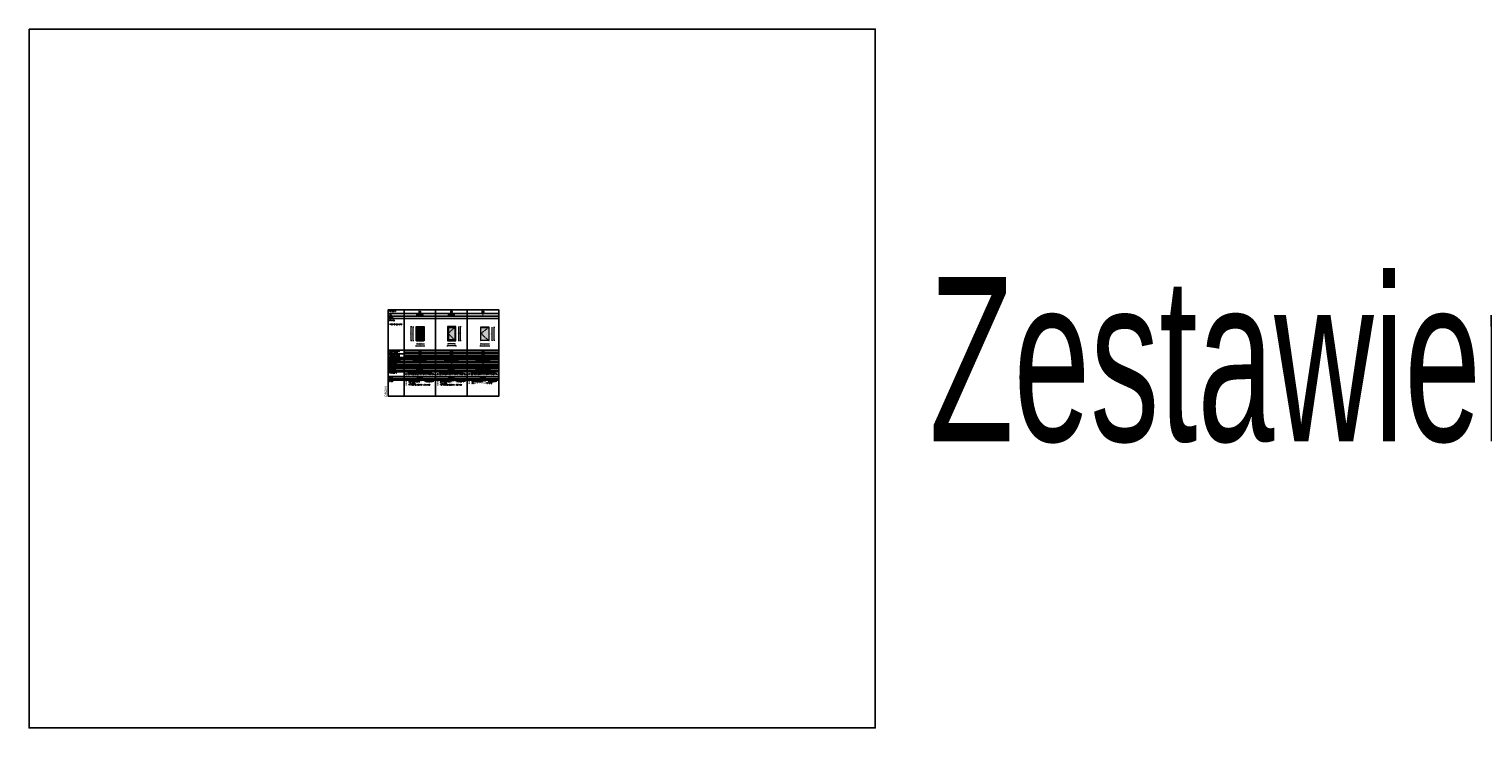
# Model space of a CAD drawing. Header units: millimetres. Extents: x -3034 to 546681, y -100001 to 133386.
# Tile 4 of 173: x 70731 to 92829, y -55254 to -44629. Entities that reach past the tile are written whole.
import ezdxf
from ezdxf.enums import TextEntityAlignment as Align

# ---------------------------------------------------------------- set-up
doc = ezdxf.new("R2010")
doc.units = ezdxf.units.MM
doc.linetypes.add('DASHED', pattern=[19.05, 12.7, -6.35])
doc.linetypes.add('DASHED2', pattern=[0.375, 0.25, -0.125])
doc.layers.get('Defpoints').update_dxf_attribs({"color": 252})
doc.layers.add('A-niedruk', color=1, linetype='Continuous', plot=False)
for name, color, linetype in [('A_RAMKA', 8, 'Continuous'), ('RAMKA', 7, 'Continuous'), ('TABELKA', 7, 'Continuous')]:
    doc.layers.add(name, color=color, linetype=linetype)
doc.layers.add('PAB - kolor antracyt', color=7, linetype='Continuous', lineweight=0, true_color=0x373f43)
doc.layers.add('PAB - opisy stolarki', color=251, linetype='Continuous', lineweight=15)
doc.layers.add('PAB - widokowe', color=7, linetype='Continuous', lineweight=18)
doc.styles.add('AUDIT_I_071112112910-4', font='simplex.shx', dxfattribs={"width": 0.8})
doc.styles.add('DETALE1_100', font='arial.ttf', dxfattribs={"width": 0.6, "height": 200})
doc.styles.add('ROMANS-08', font='ariali.ttf', dxfattribs={"width": 0.6, "height": 15})
doc.styles.add('STYL_R', font='arial.ttf')
doc.dimstyles.new('1_100', dxfattribs={"dimscale": 0.12, "dimtxt": 15, "dimasz": 5, "dimexe": 50, "dimexo": 0, "dimgap": 30, "dimtad": 1, "dimdec": 1, "dimzin": 9, "dimdsep": 46, "dimtxsty": 'ROMANS-08', "dimblk1": 'DIM_KRESKA_', "dimblk2": 'DIM_KRESKA_', "dimsah": 1, "dimcen": 0, "dimse1": 1, "dimse2": 1, "dimclrd": 256, "dimclre": 256, "dimclrt": 256, "dimadec": 0, "dimazin": 0, "dimtfac": 0.01, "dimtdec": 1, "dimtix": 1, "dimtofl": 0, "dimtmove": 0, "dimatfit": 3, "dimfxl": 1, "dimtolj": 1, "dimtzin": 12, "dimlwd": -1, "dimarcsym": 0})

# ---------------------------------------------------------------- blocks, each defined once
blk = doc.blocks.new('DIM_KRESKA_')
for p, q in [((-6, 0), (6, 0)), ((0, 14), (0, -14))]:
    blk.add_line(p, q)
at = {"const_width": 1.2}
blk.add_lwpolyline([(-4, -4), (4, 4)], dxfattribs=at)
blk = doc.blocks.new('*D263')
at = {"layer": 'Defpoints', "color": 0}
for p in [(76629, -49356), (76729, -49366), (76729, -49416)]:
    blk.add_point(p, dxfattribs=at)
at = {"layer": 'PAB - widokowe'}
blk.add_line((76630, -49416), (76729, -49416), dxfattribs=at)
at = {"layer": 'PAB - widokowe', "xscale": 0.6, "yscale": 0.6, "zscale": 0.6, "rotation": 180}
blk.add_blockref('DIM_KRESKA_', (76629, -49416), dxfattribs=at)
at = {"layer": 'PAB - widokowe', "xscale": 0.6, "yscale": 0.6, "zscale": 0.6}
blk.add_blockref('DIM_KRESKA_', (76729, -49416), dxfattribs=at)
at = {"layer": 'PAB - widokowe', "insert": (76679, -49405), "char_height": 15, "attachment_point": 5, "style": 'ROMANS-08'}
blk.add_mtext('\\A1;100', dxfattribs=at)
blk = doc.blocks.new('*D264')
at = {"layer": 'Defpoints', "color": 0}
for p in [(76613, -49368), (76737, -49368), (76737, -49446)]:
    blk.add_point(p, dxfattribs=at)
at = {"layer": 'PAB - widokowe'}
blk.add_line((76614, -49446), (76737, -49446), dxfattribs=at)
at = {"layer": 'PAB - widokowe', "xscale": 0.6, "yscale": 0.6, "zscale": 0.6, "rotation": 180}
blk.add_blockref('DIM_KRESKA_', (76613, -49446), dxfattribs=at)
at = {"layer": 'PAB - widokowe', "xscale": 0.6, "yscale": 0.6, "zscale": 0.6}
blk.add_blockref('DIM_KRESKA_', (76737, -49446), dxfattribs=at)
at = {"layer": 'PAB - widokowe', "insert": (76675, -49435), "char_height": 15, "attachment_point": 5, "style": 'ROMANS-08'}
blk.add_mtext('\\A1;124', dxfattribs=at)
blk = doc.blocks.new('*D265')
at = {"layer": 'Defpoints', "color": 0}
for p in [(76541, -49150), (76613, -49150), (76617, -49368)]:
    blk.add_point(p, dxfattribs=at)
at = {"layer": 'PAB - widokowe'}
blk.add_line((76541, -49368), (76541, -49151), dxfattribs=at)
at = {"layer": 'PAB - widokowe', "xscale": 0.6, "yscale": 0.6, "zscale": 0.6}
for p, rotation in [((76541, -49150), 90), ((76541, -49368), 270)]:
    blk.add_blockref('DIM_KRESKA_', p, dxfattribs=dict(at, rotation=rotation))
at = {"layer": 'PAB - widokowe', "insert": (76530, -49259), "char_height": 15, "attachment_point": 5, "rotation": 90, "style": 'ROMANS-08'}
blk.add_mtext('\\A1;218', dxfattribs=at)
blk = doc.blocks.new('*D266')
at = {"layer": 'Defpoints', "color": 0}
for p in [(76569, -49158), (76621, -49158), (76628, -49368)]:
    blk.add_point(p, dxfattribs=at)
at = {"layer": 'PAB - widokowe'}
blk.add_line((76569, -49368), (76569, -49159), dxfattribs=at)
at = {"layer": 'PAB - widokowe', "xscale": 0.6, "yscale": 0.6, "zscale": 0.6}
for p, rotation in [((76569, -49158), 90), ((76569, -49368), 270)]:
    blk.add_blockref('DIM_KRESKA_', p, dxfattribs=dict(at, rotation=rotation))
at = {"layer": 'PAB - widokowe', "insert": (76558, -49263), "char_height": 15, "attachment_point": 5, "rotation": 90, "style": 'ROMANS-08'}
blk.add_mtext('\\A1;210', dxfattribs=at)
blk = doc.blocks.new('*D466')
at = {"layer": 'Defpoints', "color": 0}
for p in [(77101, -49366), (77101, -49416), (77201, -49356)]:
    blk.add_point(p, dxfattribs=at)
at = {"layer": 'PAB - widokowe'}
blk.add_line((77201, -49416), (77102, -49416), dxfattribs=at)
at = {"layer": 'PAB - widokowe', "xscale": 0.6, "yscale": 0.6, "zscale": 0.6, "rotation": 180}
blk.add_blockref('DIM_KRESKA_', (77101, -49416), dxfattribs=at)
at = {"layer": 'PAB - widokowe', "xscale": 0.6, "yscale": 0.6, "zscale": 0.6}
blk.add_blockref('DIM_KRESKA_', (77201, -49416), dxfattribs=at)
at = {"layer": 'PAB - widokowe', "insert": (77151, -49405), "char_height": 15, "attachment_point": 5, "style": 'ROMANS-08'}
blk.add_mtext('\\A1;100', dxfattribs=at)
blk = doc.blocks.new('*D467')
at = {"layer": 'Defpoints', "color": 0}
for p in [(77093, -49368), (77093, -49446), (77217, -49368)]:
    blk.add_point(p, dxfattribs=at)
at = {"layer": 'PAB - widokowe'}
blk.add_line((77217, -49446), (77094, -49446), dxfattribs=at)
at = {"layer": 'PAB - widokowe', "xscale": 0.6, "yscale": 0.6, "zscale": 0.6, "rotation": 180}
blk.add_blockref('DIM_KRESKA_', (77093, -49446), dxfattribs=at)
at = {"layer": 'PAB - widokowe', "xscale": 0.6, "yscale": 0.6, "zscale": 0.6}
blk.add_blockref('DIM_KRESKA_', (77217, -49446), dxfattribs=at)
at = {"layer": 'PAB - widokowe', "insert": (77155, -49435), "char_height": 15, "attachment_point": 5, "style": 'ROMANS-08'}
blk.add_mtext('\\A1;124', dxfattribs=at)
blk = doc.blocks.new('*D468')
at = {"layer": 'Defpoints', "color": 0}
for p in [(77217, -49150), (77290, -49150), (77214, -49368)]:
    blk.add_point(p, dxfattribs=at)
at = {"layer": 'PAB - widokowe'}
blk.add_line((77290, -49368), (77290, -49151), dxfattribs=at)
at = {"layer": 'PAB - widokowe', "xscale": 0.6, "yscale": 0.6, "zscale": 0.6}
for p, rotation in [((77290, -49150), 90), ((77290, -49368), 270)]:
    blk.add_blockref('DIM_KRESKA_', p, dxfattribs=dict(at, rotation=rotation))
at = {"layer": 'PAB - widokowe', "insert": (77278, -49259), "char_height": 15, "attachment_point": 5, "rotation": 90, "style": 'ROMANS-08'}
blk.add_mtext('\\A1;218', dxfattribs=at)
blk = doc.blocks.new('*D469')
at = {"layer": 'Defpoints', "color": 0}
for p in [(77209, -49158), (77262, -49158), (77202, -49368)]:
    blk.add_point(p, dxfattribs=at)
at = {"layer": 'PAB - widokowe'}
blk.add_line((77262, -49368), (77262, -49159), dxfattribs=at)
at = {"layer": 'PAB - widokowe', "xscale": 0.6, "yscale": 0.6, "zscale": 0.6}
for p, rotation in [((77262, -49158), 90), ((77262, -49368), 270)]:
    blk.add_blockref('DIM_KRESKA_', p, dxfattribs=dict(at, rotation=rotation))
at = {"layer": 'PAB - widokowe', "insert": (77251, -49263), "char_height": 15, "attachment_point": 5, "rotation": 90, "style": 'ROMANS-08'}
blk.add_mtext('\\A1;210', dxfattribs=at)
blk = doc.blocks.new('*D506')
at = {"layer": 'Defpoints', "color": 0}
for p in [(77599, -49366), (77719, -49366), (77719, -49416)]:
    blk.add_point(p, dxfattribs=at)
at = {"layer": 'PAB - widokowe'}
blk.add_line((77599, -49416), (77718, -49416), dxfattribs=at)
at = {"layer": 'PAB - widokowe', "xscale": 0.6, "yscale": 0.6, "zscale": 0.6, "rotation": 180}
blk.add_blockref('DIM_KRESKA_', (77599, -49416), dxfattribs=at)
at = {"layer": 'PAB - widokowe', "xscale": 0.6, "yscale": 0.6, "zscale": 0.6}
blk.add_blockref('DIM_KRESKA_', (77719, -49416), dxfattribs=at)
at = {"layer": 'PAB - widokowe', "insert": (77659, -49405), "char_height": 15, "attachment_point": 5, "style": 'ROMANS-08'}
blk.add_mtext('\\A1;120', dxfattribs=at)
blk = doc.blocks.new('*D507')
at = {"layer": 'Defpoints', "color": 0}
for p in [(77594, -49160), (77724, -49160), (77724, -49446)]:
    blk.add_point(p, dxfattribs=at)
at = {"layer": 'PAB - widokowe'}
blk.add_line((77594, -49446), (77723, -49446), dxfattribs=at)
at = {"layer": 'PAB - widokowe', "xscale": 0.6, "yscale": 0.6, "zscale": 0.6, "rotation": 180}
blk.add_blockref('DIM_KRESKA_', (77594, -49446), dxfattribs=at)
at = {"layer": 'PAB - widokowe', "xscale": 0.6, "yscale": 0.6, "zscale": 0.6}
blk.add_blockref('DIM_KRESKA_', (77724, -49446), dxfattribs=at)
at = {"layer": 'PAB - widokowe', "insert": (77659, -49435), "char_height": 15, "attachment_point": 5, "style": 'ROMANS-08'}
blk.add_mtext('\\A1;130', dxfattribs=at)
blk = doc.blocks.new('*D508')
at = {"layer": 'Defpoints', "color": 0}
for p in [(77724, -49160), (77802, -49160), (77724, -49366)]:
    blk.add_point(p, dxfattribs=at)
at = {"layer": 'PAB - widokowe'}
blk.add_line((77802, -49365), (77802, -49160), dxfattribs=at)
at = {"layer": 'PAB - widokowe', "xscale": 0.6, "yscale": 0.6, "zscale": 0.6}
for p, rotation in [((77802, -49160), 90), ((77802, -49366), 270)]:
    blk.add_blockref('DIM_KRESKA_', p, dxfattribs=dict(at, rotation=rotation))
at = {"layer": 'PAB - widokowe', "insert": (77790, -49263), "char_height": 15, "attachment_point": 5, "rotation": 90, "style": 'ROMANS-08'}
blk.add_mtext('\\A1;206', dxfattribs=at)
blk = doc.blocks.new('*D509')
at = {"layer": 'Defpoints', "color": 0}
for p in [(77719, -49166), (77768, -49166), (77719, -49366)]:
    blk.add_point(p, dxfattribs=at)
at = {"layer": 'PAB - widokowe'}
blk.add_line((77768, -49365), (77768, -49166), dxfattribs=at)
at = {"layer": 'PAB - widokowe', "xscale": 0.6, "yscale": 0.6, "zscale": 0.6}
for p, rotation in [((77768, -49166), 90), ((77768, -49366), 270)]:
    blk.add_blockref('DIM_KRESKA_', p, dxfattribs=dict(at, rotation=rotation))
at = {"layer": 'PAB - widokowe', "insert": (77757, -49266), "char_height": 15, "attachment_point": 5, "rotation": 90, "style": 'ROMANS-08'}
blk.add_mtext('\\A1;200', dxfattribs=at)

msp = doc.modelspace()

# ---------------------------------------------------------------- hatches: boundary and pattern name
h = msp.add_hatch()
h.set_pattern_fill('ANGLE', color=256)
h.set_pattern_definition([(0, (76619.454, -49368.2505), (0, 6.985), [5.08, -1.905]), (90, (76619.454, -49368.2505), (-6.985, 4e-16), [5.08, -1.905])])
h.paths.add_polyline_path([(76729.291, -49368.251), (76621.454, -49368.251), (76621.454, -49366.251), (76729.291, -49366.251)])
h = msp.add_hatch()
h.set_pattern_fill('ANGLE', color=256, angle=180)
h.set_pattern_definition([(0, (77099.452, -49368.2505), (0, 6.985), [5.08, -1.905]), (90, (77099.452, -49368.2505), (-6.985, 4e-16), [5.08, -1.905])])
h.paths.add_polyline_path([(77101.614, -49368.251), (77209.452, -49368.251), (77209.452, -49366.251), (77101.614, -49366.251)])
at = {"layer": 'PAB - kolor antracyt'}
h = msp.add_hatch(color=256, dxfattribs=at)
h.dxf.hatch_style = 1
h.paths.add_polyline_path([(76613.454, -49368.251), (76613.454, -49150.251), (76737.454, -49150.251), (76737.454, -49368.251), (76729.454, -49368.251), (76729.454, -49158.251), (76621.454, -49158.251), (76621.454, -49368.251)])
h = msp.add_hatch(color=256, dxfattribs=at)
h.dxf.hatch_style = 1
h.paths.add_polyline_path([(76621.454, -49366.251), (76729.454, -49366.251), (76729.454, -49158.251), (76621.454, -49158.251)])
h = msp.add_hatch(color=256, dxfattribs=at)
h.dxf.hatch_style = 1
h.paths.add_polyline_path([(77217.452, -49368.251), (77217.452, -49150.251), (77093.452, -49150.251), (77093.452, -49368.251), (77101.452, -49368.251), (77101.452, -49158.251), (77209.452, -49158.251), (77209.452, -49368.251)])
h = msp.add_hatch(color=256, dxfattribs=at)
h.dxf.hatch_style = 1
h.paths.add_polyline_path([(77209.452, -49366.251), (77101.452, -49366.251), (77101.452, -49158.251), (77209.452, -49158.251)])
h.paths.add_polyline_path([(77593.512, -49159.68), (77723.512, -49159.68), (77723.512, -49365.68), (77593.512, -49365.68)])
h = msp.add_hatch(color=256, dxfattribs=at)
h.dxf.hatch_style = 1
h.paths.add_polyline_path([(76729.291, -49368.251), (76621.454, -49368.251), (76621.454, -49366.251), (76729.291, -49366.251)])
h = msp.add_hatch(color=256, dxfattribs=at)
h.dxf.hatch_style = 1
h.paths.add_polyline_path([(77101.614, -49368.251), (77209.452, -49368.251), (77209.452, -49366.251), (77101.614, -49366.251)])

# ---------------------------------------------------------------- linework, layer by layer
at = {"layer": 'A-niedruk'}
msp.add_lwpolyline([(70731.342, -44629.477), (83592.457, -44629.477), (83592.457, -55253.876), (70731.342, -55253.876)], close=True, dxfattribs=at)
at = {"layer": 'A_RAMKA'}
for p, q in [((76189.955, -48956.031), (76429.955, -48956.031)), ((76189.955, -48992.031), (76429.955, -48992.031)), ((76189.955, -49028.031), (76429.955, -49028.031)), ((76429.955, -48956.031), (76909.953, -48956.031)), ((76429.955, -48992.031), (76909.953, -48992.031)), ((76429.955, -49028.031), (76909.953, -49028.031)), ((76909.953, -48956.031), (77389.951, -48956.031)), ((76909.953, -48992.031), (77389.951, -48992.031)), ((76909.953, -49028.031), (77389.951, -49028.031)), ((77389.951, -48956.031), (77869.948, -48956.031)), ((77389.951, -48992.031), (77869.948, -48992.031)), ((77389.951, -49028.031), (77869.948, -49028.031)), ((76189.955, -49513.047), (76429.955, -49513.047)), ((76189.955, -49567.717), (76429.955, -49567.717)), ((76189.955, -49622.387), (76429.955, -49622.387)), ((76189.955, -49649.722), (76429.955, -49649.722)), ((76189.955, -49677.056), (76429.955, -49677.056)), ((76189.955, -49704.391), (76429.955, -49704.391)), ((76429.955, -49513.047), (76909.953, -49513.047)), ((76429.955, -49540.382), (76909.953, -49540.382)), ((76429.955, -49567.717), (76909.953, -49567.717)), ((76429.955, -49595.052), (76909.953, -49595.052)), ((76429.955, -49622.387), (76909.953, -49622.387)), ((76429.955, -49649.722), (76909.953, -49649.722)), ((76429.955, -49677.056), (76909.953, -49677.056)), ((76429.955, -49704.391), (76909.953, -49704.391)), ((76909.953, -49513.047), (77389.951, -49513.047)), ((76909.953, -49540.382), (77389.951, -49540.382)), ((76909.953, -49567.717), (77389.951, -49567.717)), ((76909.953, -49595.052), (77389.951, -49595.052)), ((76909.953, -49622.387), (77389.951, -49622.387)), ((76909.953, -49649.722), (77389.951, -49649.722)), ((76909.953, -49677.056), (77389.951, -49677.056)), ((76909.953, -49704.391), (77389.951, -49704.391)), ((77389.951, -49513.047), (77869.948, -49513.047)), ((77389.951, -49540.382), (77869.948, -49540.382)), ((77389.951, -49567.717), (77869.948, -49567.717)), ((77389.951, -49595.052), (77869.948, -49595.052)), ((77389.951, -49622.387), (77869.948, -49622.387)), ((77389.951, -49649.722), (77869.948, -49649.722)), ((77389.951, -49677.056), (77869.948, -49677.056)), ((77389.951, -49704.391), (77869.948, -49704.391)), ((76189.955, -49731.726), (76429.955, -49731.726)), ((76189.955, -49731.726), (76429.955, -49731.726)), ((76189.955, -49731.726), (76429.955, -49731.726)), ((76189.955, -49731.726), (76429.955, -49731.726)), ((76189.955, -49731.726), (76429.955, -49731.726)), ((76189.955, -49759.061), (76429.955, -49759.061)), ((76189.955, -49786.396), (76429.955, -49786.396)), ((76189.955, -49786.396), (76429.955, -49786.396)), ((76189.955, -49813.731), (76429.955, -49813.731)), ((76189.955, -49841.066), (76429.955, -49841.066)), ((76189.955, -49913.401), (76429.955, -49913.401)), ((76429.955, -49731.726), (76909.953, -49731.726)), ((76429.955, -49731.726), (76909.953, -49731.726)), ((76429.955, -49731.726), (76909.953, -49731.726)), ((76429.955, -49731.726), (76909.953, -49731.726)), ((76429.955, -49731.726), (76909.953, -49731.726)), ((76429.955, -49759.061), (76909.953, -49759.061)), ((76429.955, -49786.396), (76909.953, -49786.396)), ((76429.955, -49786.396), (76909.953, -49786.396)), ((76429.955, -49813.731), (76909.953, -49813.731)), ((76429.955, -49841.066), (76909.953, -49841.066)), ((76429.955, -49913.401), (76909.953, -49913.401)), ((76909.953, -49731.726), (77389.951, -49731.726)), ((76909.953, -49731.726), (77389.951, -49731.726)), ((76909.953, -49731.726), (77389.951, -49731.726)), ((76909.953, -49731.726), (77389.951, -49731.726)), ((76909.953, -49731.726), (77389.951, -49731.726)), ((76909.953, -49759.061), (77389.951, -49759.061)), ((76909.953, -49786.396), (77389.951, -49786.396)), ((76909.953, -49786.396), (77389.951, -49786.396)), ((76909.953, -49813.731), (77389.951, -49813.731)), ((76909.953, -49841.066), (77389.951, -49841.066)), ((76909.953, -49913.401), (77389.951, -49913.401)), ((77389.951, -49731.726), (77869.948, -49731.726)), ((77389.951, -49731.726), (77869.948, -49731.726)), ((77389.951, -49731.726), (77869.948, -49731.726)), ((77389.951, -49731.726), (77869.948, -49731.726)), ((77389.951, -49731.726), (77869.948, -49731.726)), ((77389.951, -49759.061), (77869.948, -49759.061)), ((77389.951, -49786.396), (77869.948, -49786.396)), ((77389.951, -49786.396), (77869.948, -49786.396)), ((77389.951, -49813.731), (77869.948, -49813.731)), ((77389.951, -49841.066), (77869.948, -49841.066)), ((77389.951, -49913.401), (77869.948, -49913.401)), ((76189.955, -49940.736), (76429.955, -49940.736)), ((76189.955, -49968.071), (76429.955, -49968.071)), ((76189.955, -49968.071), (76429.955, -49968.071)), ((76429.955, -49940.736), (76909.953, -49940.736)), ((76429.955, -49968.071), (76909.953, -49968.071)), ((76429.955, -49968.071), (76909.953, -49968.071)), ((76909.953, -49940.736), (77389.951, -49940.736)), ((76909.953, -49968.071), (77389.951, -49968.071)), ((76909.953, -49968.071), (77389.951, -49968.071)), ((77389.951, -49940.736), (77869.948, -49940.736)), ((77389.951, -49968.071), (77869.948, -49968.071)), ((77389.951, -49968.071), (77869.948, -49968.071))]:
    msp.add_line(p, q, dxfattribs=at)
for points in [[(76189.955, -49731.726), (76189.955, -48896.031), (76429.955, -48896.031), (76429.955, -49731.726)], [(76429.955, -49731.726), (76429.955, -50212.149), (76189.955, -50212.149), (76189.955, -49731.726)]]:
    msp.add_lwpolyline(points, dxfattribs=at)
for points in [[(76429.955, -49731.726), (76429.955, -48896.031), (76909.953, -48896.031), (76909.953, -49731.726), (76909.953, -50212.149), (76429.955, -50212.149)], [(76909.953, -49731.726), (76909.953, -48896.031), (77389.951, -48896.031), (77389.951, -49731.726), (77389.951, -50212.149), (76909.953, -50212.149)], [(77389.951, -49731.726), (77389.951, -48896.031), (77869.948, -48896.031), (77869.948, -49731.726), (77869.948, -50212.149), (77389.951, -50212.149)]]:
    msp.add_lwpolyline(points, close=True, dxfattribs=at)
at = {"layer": 'PAB - opisy stolarki', "linetype": 'DASHED'}
for points in [[(76621.454, -49158.251), (76729.454, -49256.001), (76621.454, -49366.251)], [(77209.452, -49158.251), (77101.452, -49256.001), (77209.452, -49366.251)]]:
    msp.add_lwpolyline(points, dxfattribs=at)
at = {"layer": 'PAB - opisy stolarki', "linetype": 'DASHED2', "ltscale": 50}
msp.add_lwpolyline([(77718.512, -49164.28), (77598.512, -49258.555), (77718.512, -49365.68)], dxfattribs=at)
at = {"layer": 'PAB - widokowe'}
for points in [[(76613.454, -49368.251), (76613.454, -49150.251), (76737.454, -49150.251), (76737.454, -49368.251), (76729.454, -49368.251), (76729.454, -49158.251), (76621.454, -49158.251), (76621.454, -49368.251)], [(76621.454, -49366.251), (76729.454, -49366.251), (76729.454, -49158.251), (76621.454, -49158.251)], [(76629.454, -49356.251), (76721.454, -49356.251), (76721.454, -49166.251), (76629.454, -49166.251)], [(77217.452, -49368.251), (77217.452, -49150.251), (77093.452, -49150.251), (77093.452, -49368.251), (77101.452, -49368.251), (77101.452, -49158.251), (77209.452, -49158.251), (77209.452, -49368.251)], [(77209.452, -49366.251), (77101.452, -49366.251), (77101.452, -49158.251), (77209.452, -49158.251)], [(77201.452, -49356.251), (77109.452, -49356.251), (77109.452, -49166.251), (77201.452, -49166.251)], [(76729.291, -49368.251), (76621.454, -49368.251), (76621.454, -49366.251), (76729.291, -49366.251)], [(77101.614, -49368.251), (77209.452, -49368.251), (77209.452, -49366.251), (77101.614, -49366.251)]]:
    msp.add_lwpolyline(points, close=True, dxfattribs=at)
at = {"layer": 'PAB - widokowe', "transparency": 33554684}
for points in [[(76726.571, -49257.804), (76714.655, -49257.804, 0.414213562), (76713.655, -49258.804), (76713.655, -49258.804, 0.414213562), (76714.655, -49259.804), (76726.571, -49259.804, 0.870083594)], [(76726.214, -49253.885), (76726.853, -49253.885, -0.414213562), (76728.353, -49255.385), (76728.353, -49261.962, -0.414213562), (76726.853, -49263.462), (76726.214, -49263.462, -0.414213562), (76724.714, -49261.962), (76724.714, -49255.385, -0.414213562)], [(76726.214, -49269.149), (76726.853, -49269.149, -0.414213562), (76728.353, -49270.649), (76728.353, -49277.226, -0.414213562), (76726.853, -49278.726), (76726.214, -49278.726, -0.414213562), (76724.714, -49277.226), (76724.714, -49270.649, -0.414213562)], [(77104.692, -49253.885), (77104.052, -49253.885, 0.414213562), (77102.552, -49255.385), (77102.552, -49261.962, 0.414213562), (77104.052, -49263.462), (77104.692, -49263.462, 0.414213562), (77106.192, -49261.962), (77106.192, -49255.385, 0.414213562)], [(77104.692, -49269.149), (77104.052, -49269.149, 0.414213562), (77102.552, -49270.649), (77102.552, -49277.226, 0.414213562), (77104.052, -49278.726), (77104.692, -49278.726, 0.414213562), (77106.192, -49277.226), (77106.192, -49270.649, 0.414213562)], [(77104.879, -49257.804), (77116.796, -49257.804, -0.414213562), (77117.796, -49258.804), (77117.796, -49258.804, -0.414213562), (77116.796, -49259.804), (77104.879, -49259.804, -0.870083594)], [(77602.179, -49255.724), (77601.54, -49255.724, 0.414213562), (77600.04, -49257.224), (77600.04, -49267.872, 0.414213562), (77601.54, -49269.372), (77602.179, -49269.372, 0.414213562), (77603.679, -49267.872), (77603.679, -49257.224, 0.414213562)], [(77602.367, -49259.642), (77614.283, -49259.642, -0.414213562), (77615.283, -49260.642), (77615.283, -49260.642, -0.414213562), (77614.283, -49261.642), (77602.367, -49261.642, -0.870083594)]]:
    msp.add_lwpolyline(points, format="xyb", close=True, dxfattribs=at)
for points in [[(77598.512, -49165.68), (77593.512, -49159.68), (77593.512, -49365.68), (77598.512, -49365.68)], [(77718.512, -49165.68), (77723.512, -49159.68), (77593.512, -49159.68), (77598.512, -49165.68)], [(77723.512, -49159.68), (77718.512, -49165.68), (77718.512, -49365.68), (77723.512, -49365.68)]]:
    msp.add_lwpolyline(points, close=True, dxfattribs=at)
msp.add_lwpolyline([(77720.362, -49365.68), (77594.562, -49365.68)], dxfattribs=at)

# ---------------------------------------------------------------- texts
at = {"layer": 'A-niedruk', "insert": (84415.708, -48396.112), "char_height": 2500, "attachment_point": 1, "style": 'DETALE1_100'}
msp.add_mtext_dynamic_manual_height_columns('Zestawienie stolarki', width=34249.70908, gutter_width=1250, heights=[0], dxfattribs=at)
at = {"layer": 'RAMKA', "style": 'AUDIT_I_071112112910-4', "width": 0.8}
for s, p in [('Model', (76206.408, -49017.874)), ('Typ', (76208.19, -48981.874)), ('Schemat', (76208.19, -49063.757)), ('Oznaczenie', (76208.19, -48921.874)), ('Wymiar w świetle', (76209.01, -49534.164)), ('Rodzaj otwierania', (76208.19, -49673.915)), ('Rodzaj skrzydła', (76208.19, -49697.124)), ('Ilość razem', (76208.19, -49724.724)), ('otworu (mm)', (76209.01, -49555.438)), ('Wymiar w świetle', (76210.239, -49590.192)), ('ościeżnicy (mm)', (76210.239, -49611.466)), ('Wyposażenie', (76208.19, -49860.477)), ('Ościeżnice', (76208.19, -49809.8)), ('Okucia', (76208.19, -49834.169)), ('Uszczelki', (76208.19, -49780.643)), ('Materiał', (76208.19, -49752.397)), ('Kolor', (76208.19, -49933.907)), ('Współcz. przenik. ciep.', (76208.19, -49960.411)), ('Uwagi', (76208.19, -49988.584))]:
    msp.add_text(s, height=15, dxfattribs=at).set_placement(p)
for s, height, p in [('DRZWI EI60', 15, (76669.954, -48981.097)), ('D1', 24, (76669.954, -48942.18)), ('DRZWI EI60', 15, (77149.952, -48981.097)), ('D2', 24, (77149.952, -48942.18)), ('D3', 24, (77629.95, -48942.18)), ('-', 15, (77629.95, -48981.097)), ('WIDOK OD ZEWNĄTRZ', 15, (76305.988, -49125.432)), ('Drzwi rozwierane LEWE', 15, (76669.954, -49669.669)), ('pełne', 15, (76669.954, -49696.518)), ('2180', 15, (76669.954, -49560.028)), ('2100', 15, (76669.954, -49614.513)), ('1240', 15, (76669.954, -49533.17)), ('1000', 15, (76669.954, -49586.267)), ('1', 15, (76669.954, -49724.65)), ('Drzwi rozwierane PRAWE', 15, (77149.952, -49669.669)), ('pełne', 15, (77149.952, -49696.518)), ('2180', 15, (77149.952, -49560.028)), ('2100', 15, (77149.952, -49614.513)), ('1240', 15, (77149.952, -49533.17)), ('1000', 15, (77149.952, -49586.267)), ('1', 15, (77149.952, -49724.65)), ('Drzwi rozwierane PRAWE', 15, (77629.95, -49669.669)), ('pełne', 15, (77629.95, -49696.518)), ('2060', 15, (77629.95, -49560.028)), ('2000', 15, (77629.95, -49614.513)), ('1300', 15, (77629.95, -49533.17)), ('1200', 15, (77629.95, -49586.267)), ('1', 15, (77629.95, -49724.65)), ('samozamykacz, okucia klamka-klamka, zawiasy', 15, (76669.954, -49880.391)), ('zamki standard zapadkowo-zasuwkowy,', 15, (76669.954, -49860.391)), ('pęczniejące ppoż', 15, (76669.954, -49778.339)), ('ALUMINIUM', 15, (76669.954, -49752.586)), ('systemowe ', 15, (76669.954, -49805.674)), ('standard', 15, (76669.954, -49833.009)), ('RAL 7016', 15, (76669.954, -49933.076)), ('samozamykacz, okucia klamka-klamka, zawiasy', 15, (77149.952, -49880.391)), ('zamki standard zapadkowo-zasuwkowy,', 15, (77149.952, -49860.391)), ('pęczniejące ppoż', 15, (77149.952, -49778.339)), ('ALUMINIUM', 15, (77149.952, -49752.586)), ('systemowe ', 15, (77149.952, -49805.674)), ('standard', 15, (77149.952, -49833.009)), ('RAL 7016', 15, (77149.952, -49933.076)), ('samozamykacz, okucia klamka-klamka, zawiasy', 15, (77629.95, -49880.391)), ('zamki standard zapadkowo-zasuwkowy,', 15, (77629.95, -49860.391)), ('narożnikowa kierunkowa', 15, (77629.95, -49805.674)), ('STALOWE', 15, (77629.95, -49752.586)), ('standard', 15, (77629.95, -49833.009)), ('RAL 7016', 15, (77629.95, -49933.076)), ('thermo', 15, (77629.95, -49778.339)), ('U≤1,3', 15, (77629.951, -49961.146))]:
    msp.add_text(s, height=height, dxfattribs=at).set_placement(p, align=Align.CENTER)
at = {"layer": 'RAMKA', "char_height": 15, "attachment_point": 1, "style": 'AUDIT_I_071112112910-4'}
for s, insert in [('\\pxi-3,l4,t4;-^Idrzwi dostarczać z pełnym wyposażeniem\\P-^I1 szt. EI60\\P- ^Inie stosować podpórek - drzi ppoż', (76439.955, -49978.071)), ('\\pxi-3,l4,t4;-^Idrzwi dostarczać z pełnym wyposażeniem\\P-^I1 szt. EI60\\P- ^Inie stosować podpórek - drzi ppoż', (76919.953, -49978.071)), ('\\pxi-3,l4,t4;-^Idrzwi dostarczać z pełnym wyposażeniem', (77399.951, -49978.071)), ('\\pxi-3,l4,t4;-^Idrzwi wypełnione wełną mienralną', (77399.951, -50002.958))]:
    msp.add_mtext_dynamic_manual_height_columns(s, width=459.99786, gutter_width=364.825, heights=[269.079], dxfattribs=dict(at, insert=insert))
at = {"layer": 'TABELKA', "style": 'STYL_R'}
msp.add_text('DRZWI', height=34.56, rotation=90, dxfattribs=at).set_placement((76171.72, -50215.956))

# ---------------------------------------------------------------- dimensions: what is measured, and where the dimension line sits
at = {"layer": 'PAB - widokowe'}
for base, p1, p2, picture, middle in [((76541.196, -49150.251), (76616.911, -49368.251), (76613.454, -49150.251), '*D265', (76529.932, -49259.251)), ((76568.856, -49158.251), (76628.411, -49368.251), (76621.454, -49158.251), '*D266', (76557.597, -49263.251)), ((77262.05, -49158.251), (77202.495, -49368.251), (77209.452, -49158.251), '*D469', (77250.791, -49263.251)), ((77289.71, -49150.251), (77213.995, -49368.251), (77217.452, -49150.251), '*D468', (77278.446, -49259.251))]:
    dim = msp.add_linear_dim(base=base, p1=p1, p2=p2, angle=90, dimstyle='1_100', dxfattribs=at)
    dim.commit()
    dim.dimension.update_dxf_attribs({"geometry": picture, "text_midpoint": middle})
for base, p1, p2, picture, middle in [((77723.512, -49446.223), (77593.512, -49159.68), (77723.512, -49159.68), '*D507', (77658.512, -49434.965)), ((76737.454, -49446.223), (76613.454, -49368.251), (76737.454, -49368.251), '*D264', (76675.454, -49435.093)), ((76729.454, -49416.328), (76629.454, -49356.251), (76729.454, -49366.251), '*D263', (76679.454, -49405.069)), ((77718.512, -49416.328), (77598.512, -49365.68), (77718.512, -49365.68), '*D506', (77658.512, -49405.069))]:
    dim = msp.add_linear_dim(base=base, p1=p1, p2=p2, dimstyle='1_100', override={"dimblk1": 'DIM_KRESKA_', "dimblk2": 'DIM_KRESKA_'}, dxfattribs=at)
    dim.commit()
    dim.dimension.update_dxf_attribs({"geometry": picture, "text_midpoint": middle})
for base, p1, p2, angle, picture, middle in [((77768.381, -49165.68), (77718.51, -49365.679), (77718.512, -49165.68), 90, '*D509', (77757.122, -49265.68)), ((77801.591, -49159.68), (77723.512, -49365.68), (77723.512, -49159.68), 90, '*D508', (77790.332, -49262.68)), ((77093.452, -49446.223), (77217.452, -49368.251), (77093.452, -49368.251), 180, '*D467', (77155.452, -49435.093)), ((77101.452, -49416.328), (77201.452, -49356.251), (77101.452, -49366.251), 180, '*D466', (77151.452, -49405.069))]:
    dim = msp.add_linear_dim(base=base, p1=p1, p2=p2, angle=angle, dimstyle='1_100', override={"dimblk1": 'DIM_KRESKA_', "dimblk2": 'DIM_KRESKA_'}, dxfattribs=at)
    dim.commit()
    dim.dimension.update_dxf_attribs({"geometry": picture, "text_midpoint": middle})

doc.saveas('drawing.dxf')
